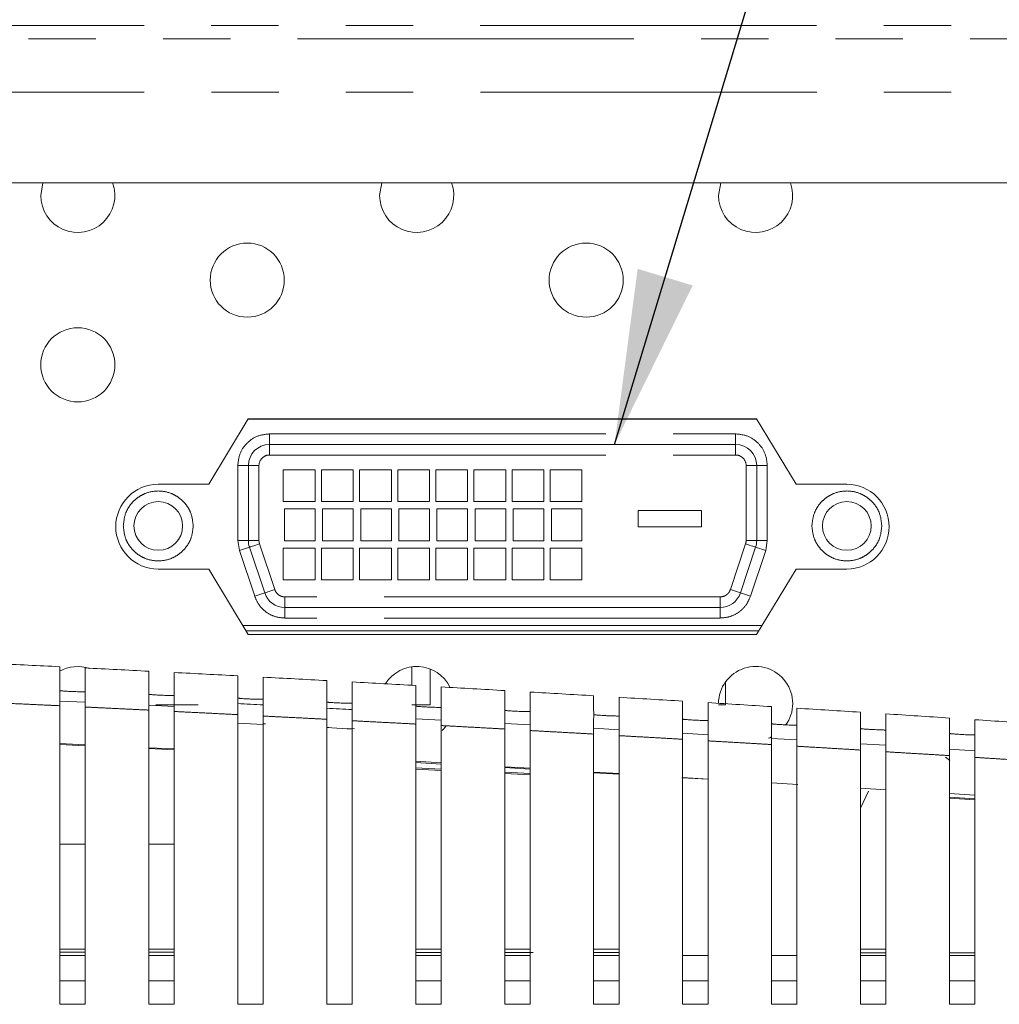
# Model space of a CAD drawing. Header units: millimetres. Extents: x 19 to 844, y 7 to 552.
# Tile 20 of 175: x 234 to 252, y 116 to 134. Entities that reach past the tile are written whole.
import ezdxf

# ---------------------------------------------------------------- set-up
doc = ezdxf.new("R2010")
doc.units = ezdxf.units.MM
doc.linetypes.add('PHANTOM', pattern=[12.7, 6.35, -1.27, 1.27, -1.27, 1.27, -1.27])
doc.dimstyles.new('SLDDIMSTYLE2', dxfattribs={"dimtxt": 0.18, "dimasz": 3.302, "dimexe": 0, "dimexo": 0.0625, "dimgap": 0, "dimtad": 0, "dimtih": 1, "dimtoh": 1, "dimdec": 0, "dimrnd": 1e-09, "dimzin": 0, "dimdsep": 46, "dimtxsty": 'Standard', "dimsah": 1, "dimcen": 0.09, "dimadec": 0, "dimazin": 0, "dimtfac": 3.302, "dimtdec": 0, "dimtofl": 0, "dimtmove": 0, "dimatfit": 3, "dimfxl": 0, "dimfrac": 2, "dimtolj": 1, "dimtzin": 0, "dimarcsym": 0})

msp = doc.modelspace()

# ---------------------------------------------------------------- linework, layer by layer
at = {"color": 8, "linetype": 'PHANTOM', "lineweight": 0}
for p, q in [((102.648, 134.099), (270.648, 134.099)), ((270.648, 133.852), (102.648, 133.852)), ((102.651, 132.841), (270.648, 132.841)), ((238.368, 126.387), (247.168, 126.387)), ((238.368, 125.987), (247.168, 125.987)), ((237.768, 124.372), (237.768, 125.787)), ((237.968, 125.787), (238.168, 125.787)), ((238.168, 124.372), (238.168, 125.787)), ((247.368, 125.787), (247.368, 124.372)), ((247.368, 125.787), (247.568, 125.787)), ((247.568, 125.787), (247.768, 125.787)), ((247.768, 125.787), (247.768, 124.372)), ((237.799, 124.182), (237.768, 124.372)), ((237.968, 124.372), (238.168, 124.372)), ((238.168, 124.372), (238.179, 124.308)), ((238.467, 123.443), (238.179, 124.308)), ((247.358, 124.308), (247.07, 123.443)), ((247.568, 124.372), (247.768, 124.372)), ((247.768, 124.372), (247.738, 124.182)), ((237.989, 124.245), (237.799, 124.182)), ((238.087, 123.317), (237.799, 124.182)), ((247.738, 124.182), (247.449, 123.317)), ((247.548, 124.245), (247.738, 124.182)), ((238.277, 123.38), (238.087, 123.317)), ((247.07, 123.443), (247.26, 123.38)), ((247.26, 123.38), (247.449, 123.317)), ((246.88, 123.307), (238.657, 123.307)), ((238.657, 123.307), (238.657, 123.107)), ((238.657, 123.107), (238.657, 122.907)), ((246.88, 123.107), (246.88, 122.907)), ((246.88, 122.907), (238.657, 122.907)), ((237.768, 120.923), (238.248, 120.898)), ((239.448, 120.836), (239.928, 120.81)), ((234.408, 116.051), (234.888, 116.051)), ((236.088, 116.051), (236.568, 116.051)), ((241.128, 116.051), (241.608, 116.051)), ((242.808, 116.051), (243.288, 116.051)), ((244.488, 116.051), (244.968, 116.051)), ((246.168, 116.051), (246.648, 116.051)), ((247.848, 116.051), (248.328, 116.051)), ((249.528, 116.051), (250.008, 116.051)), ((251.208, 116.051), (251.688, 116.051))]:
    msp.add_line(p, q, dxfattribs=at)
at = {"color": 7, "linetype": 'Continuous', "lineweight": 15}
for p, q in [((267.297, 131.131), (209.999, 131.131)), ((234.047, 130.891), (234.089, 131.131)), ((240.447, 130.891), (240.489, 131.131)), ((246.847, 130.891), (246.889, 131.131)), ((237.221, 125.433), (237.966, 126.673)), ((247.57, 126.667), (237.962, 126.667)), ((237.966, 126.673), (247.566, 126.673)), ((247.566, 126.673), (248.311, 125.433)), ((238.368, 126.187), (247.168, 126.187)), ((237.968, 124.372), (237.968, 125.787)), ((247.568, 125.787), (247.568, 124.372)), ((238.628, 125.707), (239.228, 125.707)), ((238.628, 125.107), (238.628, 125.707)), ((239.228, 125.707), (239.228, 125.107)), ((239.348, 125.707), (239.948, 125.707)), ((239.348, 125.107), (239.348, 125.707)), ((239.948, 125.707), (239.948, 125.107)), ((240.068, 125.707), (240.668, 125.707)), ((240.068, 125.107), (240.068, 125.707)), ((240.668, 125.707), (240.668, 125.107)), ((240.788, 125.707), (241.388, 125.707)), ((240.788, 125.107), (240.788, 125.707)), ((241.388, 125.707), (241.388, 125.107)), ((241.508, 125.707), (242.108, 125.707)), ((241.508, 125.107), (241.508, 125.707)), ((242.108, 125.707), (242.108, 125.107)), ((242.228, 125.707), (242.828, 125.707)), ((242.228, 125.107), (242.228, 125.707)), ((242.828, 125.707), (242.828, 125.107)), ((242.948, 125.707), (243.548, 125.707)), ((242.948, 125.107), (242.948, 125.707)), ((243.548, 125.707), (243.548, 125.107)), ((243.668, 125.707), (244.268, 125.707)), ((243.668, 125.107), (243.668, 125.707)), ((244.268, 125.707), (244.268, 125.107)), ((236.264, 125.433), (237.221, 125.433)), ((248.311, 125.433), (249.268, 125.433)), ((239.228, 125.107), (238.628, 125.107)), ((239.948, 125.107), (239.348, 125.107)), ((240.668, 125.107), (240.068, 125.107)), ((241.388, 125.107), (240.788, 125.107)), ((242.108, 125.107), (241.508, 125.107)), ((242.828, 125.107), (242.228, 125.107)), ((243.548, 125.107), (242.948, 125.107)), ((244.268, 125.107), (243.668, 125.107)), ((238.65, 124.967), (239.228, 124.967)), ((238.65, 124.367), (238.65, 124.967)), ((239.228, 124.967), (239.228, 124.367)), ((239.37, 124.967), (239.948, 124.967)), ((239.37, 124.367), (239.37, 124.967)), ((239.948, 124.967), (239.948, 124.367)), ((240.09, 124.967), (240.668, 124.967)), ((240.09, 124.367), (240.09, 124.967)), ((240.668, 124.967), (240.668, 124.367)), ((240.81, 124.967), (241.388, 124.967)), ((240.81, 124.367), (240.81, 124.967)), ((241.388, 124.967), (241.388, 124.367)), ((241.53, 124.967), (242.108, 124.967)), ((241.53, 124.367), (241.53, 124.967)), ((242.108, 124.967), (242.108, 124.367)), ((242.25, 124.967), (242.828, 124.967)), ((242.25, 124.367), (242.25, 124.967)), ((242.828, 124.967), (242.828, 124.367)), ((242.97, 124.967), (243.548, 124.967)), ((242.97, 124.367), (242.97, 124.967)), ((243.548, 124.967), (243.548, 124.367)), ((243.69, 124.967), (244.268, 124.967)), ((243.69, 124.367), (243.69, 124.967)), ((244.268, 124.967), (244.268, 124.367)), ((245.328, 124.94), (246.528, 124.94)), ((245.328, 124.63), (245.328, 124.94)), ((246.528, 124.94), (246.528, 124.63)), ((246.528, 124.63), (245.328, 124.63)), ((239.228, 124.367), (238.65, 124.367)), ((239.948, 124.367), (239.37, 124.367)), ((240.668, 124.367), (240.09, 124.367)), ((241.388, 124.367), (240.81, 124.367)), ((242.108, 124.367), (241.53, 124.367)), ((242.828, 124.367), (242.25, 124.367)), ((243.548, 124.367), (242.97, 124.367)), ((244.268, 124.367), (243.69, 124.367)), ((237.989, 124.245), (238.277, 123.38)), ((238.628, 124.227), (239.228, 124.227)), ((238.628, 123.627), (238.628, 124.227)), ((239.228, 124.227), (239.228, 123.627)), ((239.348, 124.227), (239.948, 124.227)), ((239.348, 123.627), (239.348, 124.227)), ((239.948, 124.227), (239.948, 123.627)), ((240.068, 124.227), (240.668, 124.227)), ((240.068, 123.627), (240.068, 124.227)), ((240.668, 124.227), (240.668, 123.627)), ((240.788, 124.227), (241.388, 124.227)), ((240.788, 123.627), (240.788, 124.227)), ((241.388, 124.227), (241.388, 123.627)), ((241.508, 124.227), (242.108, 124.227)), ((241.508, 123.627), (241.508, 124.227)), ((242.108, 124.227), (242.108, 123.627)), ((242.228, 124.227), (242.828, 124.227)), ((242.228, 123.627), (242.228, 124.227)), ((242.828, 124.227), (242.828, 123.627)), ((242.948, 124.227), (243.548, 124.227)), ((242.948, 123.627), (242.948, 124.227)), ((243.548, 124.227), (243.548, 123.627)), ((243.668, 124.227), (244.268, 124.227)), ((243.668, 123.627), (243.668, 124.227)), ((244.268, 124.227), (244.268, 123.627)), ((247.26, 123.38), (247.548, 124.245)), ((237.221, 123.833), (236.264, 123.833)), ((237.966, 122.593), (237.221, 123.833)), ((248.311, 123.833), (247.566, 122.593)), ((249.268, 123.833), (248.311, 123.833)), ((239.228, 123.627), (238.628, 123.627)), ((239.948, 123.627), (239.348, 123.627)), ((240.668, 123.627), (240.068, 123.627)), ((241.388, 123.627), (240.788, 123.627)), ((242.108, 123.627), (241.508, 123.627)), ((242.828, 123.627), (242.228, 123.627)), ((243.548, 123.627), (242.948, 123.627)), ((244.268, 123.627), (243.668, 123.627)), ((246.88, 123.107), (238.657, 123.107)), ((237.862, 122.767), (247.67, 122.767)), ((247.61, 122.667), (237.922, 122.667)), ((247.566, 122.593), (237.966, 122.593)), ((241.058, 121.986), (241.058, 121.636)), ((241.402, 121.267), (241.402, 121.943)), ((246.978, 121.267), (246.978, 121.7)), ((234.888, 121.315), (234.408, 121.337)), ((236.568, 121.235), (236.088, 121.258)), ((236.222, 121.267), (237.022, 121.267)), ((241.058, 121.267), (241.402, 121.267)), ((246.847, 121.267), (246.978, 121.267)), ((241.608, 120.98), (241.128, 121.005)), ((238.248, 120.91), (238.292, 120.908)), ((239.448, 120.839), (239.489, 120.837)), ((239.839, 120.819), (239.97, 120.813)), ((243.288, 120.89), (242.808, 120.916)), ((244.488, 120.824), (244.968, 120.797)), ((246.168, 120.729), (246.648, 120.701)), ((247.848, 120.631), (248.328, 120.603)), ((234.408, 120.536), (234.888, 120.513)), ((234.888, 120.495), (234.408, 120.517)), ((236.088, 120.457), (236.568, 120.434)), ((236.568, 120.416), (236.088, 120.439)), ((249.528, 120.531), (250.008, 120.502)), ((251.688, 120.398), (251.208, 120.428)), ((241.128, 120.2), (241.608, 120.171)), ((241.608, 120.148), (241.128, 120.176)), ((251.133, 120.276), (251.215, 120.212)), ((241.128, 120.077), (241.608, 120.053)), ((241.608, 120.027), (241.128, 120.051)), ((242.808, 120.098), (243.288, 120.069)), ((243.288, 120.052), (242.808, 120.08)), ((242.808, 119.992), (243.288, 119.968)), ((244.488, 119.996), (244.968, 119.967)), ((243.288, 119.943), (242.808, 119.967)), ((244.968, 119.956), (244.488, 119.983)), ((246.648, 119.86), (246.152, 119.888)), ((246.168, 119.895), (246.648, 119.865)), ((247.848, 119.793), (248.343, 119.763)), ((248.343, 119.763), (247.848, 119.791)), ((249.528, 119.691), (250.008, 119.662)), ((249.678, 119.635), (249.528, 119.317)), ((251.208, 119.589), (251.688, 119.56)), ((251.208, 119.525), (251.688, 119.494)), ((251.688, 119.475), (251.208, 119.505)), ((234.408, 118.635), (234.888, 118.635)), ((236.088, 118.635), (236.568, 118.635)), ((248.328, 115.609), (248.328, 117.92)), ((241.608, 115.609), (241.608, 117.7)), ((234.888, 116.651), (234.408, 116.651)), ((236.568, 116.651), (236.088, 116.651)), ((241.608, 116.651), (241.128, 116.651)), ((243.288, 116.651), (242.808, 116.651)), ((244.968, 116.651), (244.488, 116.651)), ((250.008, 116.651), (249.528, 116.651)), ((234.408, 116.596), (234.888, 116.595)), ((234.888, 116.531), (234.408, 116.531)), ((236.088, 116.594), (236.568, 116.594)), ((236.568, 116.531), (236.088, 116.531)), ((241.128, 116.59), (241.608, 116.59)), ((241.608, 116.531), (241.128, 116.531)), ((242.808, 116.589), (243.348, 116.588)), ((243.288, 116.531), (242.808, 116.531)), ((244.488, 116.587), (244.968, 116.587)), ((244.968, 116.531), (244.488, 116.531)), ((246.648, 116.531), (246.168, 116.531)), ((248.328, 116.531), (247.848, 116.531)), ((249.528, 116.583), (250.008, 116.582)), ((250.008, 116.531), (249.528, 116.531)), ((251.208, 116.581), (251.688, 116.58)), ((251.688, 116.531), (251.208, 116.531)), ((234.408, 115.611), (234.888, 115.611)), ((236.088, 115.611), (236.568, 115.611)), ((237.768, 115.611), (238.248, 115.611)), ((239.448, 115.611), (239.928, 115.611)), ((241.128, 115.613), (241.571, 115.61)), ((241.128, 115.611), (241.608, 115.611)), ((242.808, 115.614), (243.251, 115.61)), ((242.808, 115.611), (243.288, 115.611)), ((244.488, 115.614), (244.93, 115.61)), ((244.488, 115.611), (244.968, 115.611)), ((246.168, 115.614), (246.61, 115.609)), ((246.168, 115.611), (246.649, 115.611)), ((247.848, 115.614), (248.29, 115.609)), ((247.848, 115.611), (248.329, 115.611)), ((249.528, 115.614), (249.97, 115.609)), ((249.528, 115.611), (250.009, 115.611)), ((251.208, 115.614), (251.65, 115.609)), ((251.208, 115.611), (251.689, 115.611))]:
    msp.add_line(p, q, dxfattribs=at)
at = {"color": 8, "linetype": 'PHANTOM', "lineweight": 0, "flags": 128}
for points in [[(238.368, 126.187), (238.368, 126.183), (238.368, 126.171), (238.368, 126.153), (238.368, 126.128), (238.368, 126.098), (238.368, 126.063), (238.368, 126.026), (238.368, 125.987)], [(247.168, 125.987), (247.168, 126.026), (247.168, 126.063), (247.168, 126.098), (247.168, 126.128), (247.168, 126.153), (247.168, 126.171), (247.168, 126.183), (247.168, 126.187)], [(237.968, 124.372), (237.965, 124.372), (237.953, 124.372), (237.935, 124.372), (237.91, 124.372), (237.879, 124.372), (237.845, 124.372), (237.807, 124.372), (237.768, 124.372)], [(238.179, 124.308), (238.142, 124.296), (238.106, 124.284), (238.073, 124.273), (238.044, 124.264), (238.021, 124.256), (238.003, 124.25), (237.993, 124.246), (237.989, 124.245)], [(247.548, 124.245), (247.544, 124.246), (247.533, 124.25), (247.516, 124.256), (247.492, 124.264), (247.463, 124.273), (247.431, 124.284), (247.395, 124.296), (247.358, 124.308)], [(247.368, 124.372), (247.407, 124.372), (247.445, 124.372), (247.479, 124.372), (247.51, 124.372), (247.535, 124.372), (247.553, 124.372), (247.565, 124.372), (247.568, 124.372)], [(238.277, 123.38), (238.281, 123.381), (238.292, 123.385), (238.309, 123.391), (238.333, 123.399), (238.362, 123.408), (238.394, 123.419), (238.43, 123.431), (238.467, 123.443)], [(246.88, 123.107), (246.88, 123.111), (246.88, 123.122), (246.88, 123.14), (246.88, 123.165), (246.88, 123.196), (246.88, 123.23), (246.88, 123.268), (246.88, 123.307)]]:
    msp.add_lwpolyline(points, dxfattribs=at)
at = {"color": 7, "linetype": 'Continuous', "lineweight": 15, "flags": 128}
for points in [[(241.694, 120.855), (241.642, 120.796), (241.627, 120.782)], [(247.848, 120.66), (247.815, 120.645), (247.79, 120.635)]]:
    msp.add_lwpolyline(points, dxfattribs=at)
at = {"color": 7, "linetype": 'Continuous', "lineweight": 15}
for centre, radius in [((237.947, 129.291), 0.7), ((244.347, 129.291), 0.7), ((234.747, 127.691), 0.7), ((236.266, 124.647), 0.46), ((249.27, 124.647), 0.46)]:
    msp.add_circle(centre, radius, dxfattribs=at)
for centre, radius, start, end in [((234.747, 130.891), 0.7, 180, 20.051), ((241.147, 130.891), 0.7, 180, 20.051), ((247.547, 130.891), 0.7, 180, 20.051), ((238.368, 125.787), 0.4, 90, 180), ((247.168, 125.787), 0.4, 360, 90), ((236.264, 124.633), 0.8, 90, 270), ((249.268, 124.633), 0.8, 270, 90), ((238.368, 124.372), 0.4, 180, 198.435), ((247.168, 124.372), 0.4, 341.5651, 0), ((238.657, 123.507), 0.4, 198.4349, 270), ((246.88, 123.507), 0.4, 270, 341.5651), ((234.747, 121.291), 0.7, 71.6543, 119.5672), ((241.147, 121.291), 0.7, 26.3295, 147.197), ((247.547, 121.291), 0.7, 324.0643, 180)]:
    msp.add_arc(centre, radius, start, end, dxfattribs=at)
at = {"color": 8, "linetype": 'PHANTOM', "lineweight": 0}
for centre, start, end in [((238.368, 125.787), 89.9998, 180), ((247.168, 125.787), 360, 90.0001), ((247.168, 124.372), 341.5649, 0)]:
    msp.add_arc(centre, 0.2, start, end, dxfattribs=at)
for points in [[(237.768, 125.787), (237.777, 125.865), (237.795, 126.023), (237.934, 126.221), (238.132, 126.36), (238.29, 126.378), (238.368, 126.387)], [(238.368, 126.387), (238.368, 126.36), (238.368, 126.308), (238.368, 126.242), (238.368, 126.196), (238.368, 126.19), (238.368, 126.187)], [(247.168, 126.187), (247.168, 126.19), (247.168, 126.196), (247.168, 126.242), (247.168, 126.308), (247.168, 126.36), (247.168, 126.387)], [(237.968, 125.787), (237.965, 125.787), (237.959, 125.787), (237.913, 125.787), (237.847, 125.787), (237.795, 125.787), (237.768, 125.787)]]:
    msp.add_open_spline(points, degree=3, dxfattribs=at)
for points, knots in [([(247.168, 126.387), (247.247, 126.378), (247.404, 126.36), (247.603, 126.221), (247.741, 126.023), (247.759, 125.865), (247.768, 125.787)], [0, 0, 0, 0, 0.25, 0.5, 0.75, 1, 1, 1, 1]), ([(235.606, 124.647), (235.615, 124.73), (235.629, 124.858), (235.711, 125.012), (235.796, 125.116), (235.901, 125.202), (236.055, 125.282), (236.266, 125.323), (236.477, 125.282), (236.631, 125.202), (236.736, 125.117), (236.822, 125.012), (236.904, 124.858), (236.917, 124.73), (236.926, 124.647)], [0, 0, 0, 0, 0.119721, 0.184809, 0.25, 0.315087, 0.380279, 0.5, 0.619721, 0.684809, 0.75, 0.815087, 0.880279, 1, 1, 1, 1]), ([(248.61, 124.647), (248.619, 124.73), (248.633, 124.858), (248.715, 125.012), (248.8, 125.116), (248.905, 125.202), (249.059, 125.282), (249.27, 125.323), (249.481, 125.282), (249.635, 125.202), (249.74, 125.117), (249.826, 125.012), (249.908, 124.858), (249.921, 124.73), (249.93, 124.647)], [0, 0, 0, 0, 0.119721, 0.184809, 0.25, 0.315087, 0.380279, 0.5, 0.619721, 0.684809, 0.75, 0.815087, 0.880279, 1, 1, 1, 1]), ([(236.926, 124.647), (236.917, 124.564), (236.904, 124.436), (236.822, 124.282), (236.736, 124.177), (236.631, 124.091), (236.478, 124.011), (236.266, 123.971), (236.055, 124.011), (235.901, 124.091), (235.796, 124.177), (235.711, 124.282), (235.629, 124.435), (235.615, 124.564), (235.606, 124.647)], [0, 0, 0, 0, 0.119721, 0.184809, 0.25, 0.315087, 0.380279, 0.5, 0.619721, 0.684809, 0.75, 0.815087, 0.880279, 1, 1, 1, 1]), ([(249.93, 124.647), (249.921, 124.564), (249.908, 124.436), (249.826, 124.282), (249.74, 124.177), (249.635, 124.091), (249.482, 124.011), (249.27, 123.971), (249.059, 124.011), (248.905, 124.091), (248.8, 124.177), (248.715, 124.282), (248.633, 124.435), (248.619, 124.564), (248.61, 124.647)], [0, 0, 0, 0, 0.1197215, 0.1848088, 0.25, 0.3150874, 0.3802785, 0.5, 0.6197215, 0.6848088, 0.75, 0.8150874, 0.8802785, 1, 1, 1, 1]), ([(238.467, 123.443), (238.475, 123.424), (238.492, 123.386), (238.538, 123.342), (238.594, 123.312), (238.636, 123.308), (238.657, 123.307)], [0, 0, 0, 0, 0.250587, 0.499918, 0.747792, 1, 1, 1, 1]), ([(246.88, 123.307), (246.901, 123.309), (246.943, 123.312), (246.998, 123.342), (247.045, 123.386), (247.061, 123.424), (247.07, 123.443)], [0, 0, 0, 0, 0.250587, 0.499918, 0.747792, 1, 1, 1, 1]), ([(238.657, 122.907), (238.596, 122.912), (238.471, 122.923), (238.3, 123.012), (238.162, 123.146), (238.112, 123.261), (238.087, 123.317)], [0, 0, 0, 0, 0.243805, 0.5, 0.756195, 1, 1, 1, 1]), ([(247.449, 123.317), (247.425, 123.261), (247.375, 123.146), (247.236, 123.012), (247.066, 122.923), (246.941, 122.912), (246.88, 122.907)], [0, 0, 0, 0, 0.2438053, 0.5, 0.7561947, 1, 1, 1, 1]), ([(233.208, 121.306), (233.292, 121.302), (233.492, 121.292), (233.808, 121.278), (234.125, 121.263), (234.325, 121.254), (234.408, 121.25)], [0, 0, 0, 0, 0.208271, 0.500001, 0.791585, 1, 1, 1, 1]), ([(234.888, 121.225), (234.972, 121.221), (235.172, 121.211), (235.488, 121.196), (235.805, 121.181), (236.005, 121.171), (236.088, 121.167)], [0, 0, 0, 0, 0.208269, 0.500001, 0.791582, 1, 1, 1, 1]), ([(236.568, 121.141), (236.652, 121.137), (236.852, 121.127), (237.168, 121.112), (237.485, 121.096), (237.685, 121.086), (237.768, 121.082)], [0, 0, 0, 0, 0.208267, 0.500001, 0.791578, 1, 1, 1, 1]), ([(238.248, 121.055), (238.332, 121.051), (238.532, 121.04), (238.848, 121.025), (239.165, 121.009), (239.365, 120.998), (239.448, 120.994)], [0, 0, 0, 0, 0.208265, 0.500001, 0.791575, 1, 1, 1, 1]), ([(239.928, 120.967), (240.012, 120.962), (240.212, 120.951), (240.528, 120.935), (240.845, 120.919), (241.045, 120.908), (241.128, 120.903)], [0, 0, 0, 0, 0.208262, 0.500001, 0.791572, 1, 1, 1, 1]), ([(241.608, 120.875), (241.692, 120.871), (241.892, 120.86), (242.208, 120.843), (242.525, 120.826), (242.725, 120.815), (242.808, 120.81)], [0, 0, 0, 0, 0.208261, 0.500001, 0.791569, 1, 1, 1, 1]), ([(243.288, 120.781), (243.372, 120.777), (243.572, 120.765), (243.888, 120.748), (244.205, 120.731), (244.405, 120.719), (244.488, 120.715)], [0, 0, 0, 0, 0.208259, 0.500001, 0.791566, 1, 1, 1, 1]), ([(244.968, 120.685), (245.052, 120.68), (245.252, 120.668), (245.568, 120.651), (245.885, 120.633), (246.085, 120.621), (246.168, 120.616)], [0, 0, 0, 0, 0.208257, 0.500001, 0.791562, 1, 1, 1, 1]), ([(246.648, 120.586), (246.732, 120.581), (246.932, 120.569), (247.248, 120.551), (247.565, 120.533), (247.765, 120.521), (247.848, 120.516)], [0, 0, 0, 0, 0.2082545, 0.5000007, 0.7915588, 1, 1, 1, 1]), ([(248.328, 120.484), (248.412, 120.479), (248.612, 120.467), (248.928, 120.449), (249.245, 120.43), (249.445, 120.418), (249.528, 120.412)], [0, 0, 0, 0, 0.208252, 0.500001, 0.791555, 1, 1, 1, 1]), ([(250.008, 120.38), (250.092, 120.375), (250.292, 120.362), (250.608, 120.344), (250.925, 120.325), (251.125, 120.312), (251.208, 120.307)], [0, 0, 0, 0, 0.20825, 0.500001, 0.791552, 1, 1, 1, 1]), ([(251.688, 120.274), (251.772, 120.269), (251.972, 120.256), (252.288, 120.236), (252.605, 120.217), (252.805, 120.204), (252.888, 120.198)], [0, 0, 0, 0, 0.2082474, 0.5000008, 0.791548, 1, 1, 1, 1])]:
    msp.add_open_spline(points, degree=3, knots=knots, dxfattribs=at)
at = {"color": 7, "linetype": 'Continuous', "lineweight": 15}
for points in [[(234.408, 121.987), (234.008, 122.007), (233.608, 122.026), (233.208, 122.046)], [(236.088, 121.902), (235.688, 121.923), (235.288, 121.943), (234.888, 121.963)], [(237.768, 121.815), (237.368, 121.836), (236.968, 121.857), (236.568, 121.878)], [(239.448, 121.725), (239.048, 121.747), (238.648, 121.768), (238.248, 121.79)], [(237.768, 121.29), (237.928, 121.282), (238.088, 121.274), (238.248, 121.266)], [(239.448, 121.202), (239.608, 121.194), (239.768, 121.185), (239.928, 121.176)], [(251.688, 115.609), (251.689, 117.125), (251.689, 118.622), (251.688, 120.099)]]:
    msp.add_open_spline(points, degree=3, dxfattribs=at)
for points, knots in [([(234.408, 121.25), (234.408, 121.268), (234.408, 121.306), (234.408, 121.361), (234.408, 121.413), (234.408, 121.463), (234.408, 121.51), (234.409, 121.554), (234.409, 121.594), (234.409, 121.631), (234.409, 121.665), (234.409, 121.695), (234.408, 121.722), (234.408, 121.745), (234.408, 121.766), (234.408, 121.802), (234.408, 121.851), (234.408, 121.904), (234.408, 121.945), (234.408, 121.972), (234.408, 121.987), (234.408, 121.987), (234.408, 121.987)], [0, 0, 0, 0, 0.0466082, 0.0922212, 0.1366147, 0.1795811, 0.2209317, 0.260499, 0.2981376, 0.3337247, 0.3671586, 0.3983582, 0.4272603, 0.4538183, 0.477999, 0.499781, 0.5849352, 0.6703255, 0.7552102, 0.8388731, 0.9206587, 1, 1, 1, 1]), ([(234.888, 121.963), (234.888, 121.963), (234.888, 121.964), (234.888, 121.96), (234.888, 121.951), (234.888, 121.938), (234.888, 121.919), (234.888, 121.897), (234.888, 121.869), (234.888, 121.837), (234.888, 121.801), (234.888, 121.744), (234.888, 121.655), (234.888, 121.545), (234.889, 121.402), (234.888, 121.3), (234.888, 121.225)], [0, 0, 0, 0, 0.0470484, 0.0950918, 0.1440268, 0.1937359, 0.2440889, 0.2949446, 0.3461525, 0.3975561, 0.4489952, 0.5003088, 0.6169516, 0.7483219, 0.8156662, 1, 1, 1, 1]), ([(236.088, 121.167), (236.088, 121.186), (236.088, 121.223), (236.088, 121.278), (236.088, 121.33), (236.088, 121.379), (236.088, 121.426), (236.089, 121.47), (236.089, 121.51), (236.089, 121.547), (236.089, 121.58), (236.089, 121.61), (236.088, 121.637), (236.088, 121.661), (236.088, 121.682), (236.088, 121.718), (236.088, 121.766), (236.088, 121.819), (236.088, 121.86), (236.088, 121.887), (236.088, 121.903), (236.088, 121.902), (236.088, 121.902)], [0, 0, 0, 0, 0.0464285, 0.0918757, 0.1361225, 0.1789654, 0.2202195, 0.2597206, 0.2973259, 0.3329145, 0.3663864, 0.3976612, 0.4266765, 0.4533859, 0.4777565, 0.4997666, 0.584918, 0.6703028, 0.7551833, 0.8388466, 0.9206405, 1, 1, 1, 1]), ([(236.568, 121.878), (236.568, 121.878), (236.568, 121.879), (236.568, 121.874), (236.568, 121.865), (236.568, 121.852), (236.568, 121.834), (236.568, 121.811), (236.568, 121.784), (236.568, 121.752), (236.568, 121.716), (236.568, 121.659), (236.568, 121.57), (236.568, 121.46), (236.569, 121.317), (236.568, 121.215), (236.568, 121.141)], [0, 0, 0, 0, 0.047047, 0.095087, 0.1440171, 0.1937206, 0.2440681, 0.2949191, 0.3461243, 0.3975279, 0.4489705, 0.5002922, 0.6169818, 0.7483131, 0.817586, 1, 1, 1, 1]), ([(237.768, 121.082), (237.768, 121.1), (237.768, 121.137), (237.768, 121.192), (237.768, 121.243), (237.768, 121.293), (237.768, 121.339), (237.769, 121.383), (237.769, 121.423), (237.769, 121.459), (237.769, 121.493), (237.769, 121.523), (237.768, 121.55), (237.768, 121.574), (237.768, 121.595), (237.768, 121.631), (237.768, 121.679), (237.768, 121.732), (237.768, 121.773), (237.768, 121.8), (237.768, 121.815), (237.768, 121.815), (237.768, 121.815)], [0, 0, 0, 0, 0.046244, 0.091521, 0.135617, 0.178333, 0.219489, 0.258922, 0.296493, 0.332083, 0.365594, 0.396946, 0.426078, 0.452942, 0.477508, 0.499752, 0.5849, 0.670279, 0.755155, 0.838819, 0.920621, 1, 1, 1, 1]), ([(238.248, 121.79), (238.248, 121.79), (238.248, 121.79), (238.248, 121.786), (238.248, 121.777), (238.248, 121.764), (238.248, 121.746), (238.248, 121.723), (238.248, 121.696), (238.248, 121.664), (238.248, 121.628), (238.248, 121.571), (238.248, 121.482), (238.248, 121.372), (238.249, 121.23), (238.248, 121.128), (238.248, 121.055)], [0, 0, 0, 0, 0.047046, 0.095083, 0.144008, 0.193706, 0.244048, 0.294894, 0.346096, 0.3975, 0.448946, 0.500276, 0.617014, 0.748305, 0.819491, 1, 1, 1, 1]), ([(239.448, 120.994), (239.448, 121.012), (239.448, 121.049), (239.448, 121.103), (239.448, 121.154), (239.448, 121.204), (239.448, 121.25), (239.449, 121.293), (239.449, 121.333), (239.449, 121.369), (239.449, 121.403), (239.449, 121.433), (239.448, 121.46), (239.448, 121.484), (239.448, 121.505), (239.448, 121.541), (239.448, 121.589), (239.448, 121.642), (239.448, 121.682), (239.448, 121.71), (239.448, 121.725), (239.448, 121.725), (239.448, 121.725)], [0, 0, 0, 0, 0.046054, 0.091157, 0.135098, 0.177684, 0.218738, 0.258102, 0.295638, 0.33123, 0.364781, 0.396212, 0.425463, 0.452487, 0.477252, 0.499737, 0.584881, 0.670254, 0.755125, 0.83879, 0.920601, 1, 1, 1, 1]), ([(241.128, 121.632), (240.928, 121.643), (240.528, 121.666), (240.128, 121.688), (239.928, 121.699)], [0, 0, 0, 0, 0.500133, 1, 1, 1, 1]), ([(239.928, 121.699), (239.928, 121.699), (239.928, 121.699), (239.928, 121.695), (239.928, 121.686), (239.928, 121.673), (239.928, 121.655), (239.928, 121.632), (239.928, 121.605), (239.928, 121.573), (239.928, 121.537), (239.928, 121.481), (239.928, 121.392), (239.928, 121.282), (239.929, 121.14), (239.928, 121.038), (239.928, 120.967)], [0, 0, 0, 0, 0.047045, 0.095079, 0.143999, 0.193691, 0.244028, 0.294869, 0.346068, 0.397472, 0.448922, 0.50026, 0.617049, 0.748298, 0.821366, 1, 1, 1, 1]), ([(234.408, 121.537), (234.409, 121.537), (234.409, 121.536), (234.416, 121.534), (234.428, 121.532), (234.449, 121.53), (234.491, 121.526), (234.56, 121.522), (234.644, 121.518), (234.712, 121.516), (234.771, 121.514), (234.821, 121.514), (234.859, 121.514), (234.884, 121.515), (234.887, 121.517), (234.888, 121.517)], [0, 0, 0, 0, 0.038144, 0.082216, 0.132213, 0.188132, 0.249967, 0.396378, 0.50004, 0.584291, 0.668154, 0.751642, 0.834769, 0.91755, 1, 1, 1, 1]), ([(241.128, 120.903), (241.128, 120.922), (241.128, 120.958), (241.128, 121.012), (241.128, 121.063), (241.128, 121.112), (241.128, 121.157), (241.129, 121.2), (241.129, 121.24), (241.129, 121.277), (241.129, 121.31), (241.129, 121.34), (241.128, 121.367), (241.128, 121.391), (241.128, 121.412), (241.128, 121.448), (241.128, 121.497), (241.128, 121.549), (241.128, 121.589), (241.128, 121.617), (241.128, 121.632), (241.128, 121.632), (241.128, 121.632)], [0, 0, 0, 0, 0.0458601, 0.0907842, 0.134568, 0.1770215, 0.2179718, 0.2572645, 0.2947651, 0.3303589, 0.3639506, 0.3954628, 0.4248352, 0.4520224, 0.4769916, 0.4997212, 0.5848622, 0.6702286, 0.7550948, 0.8387597, 0.9205806, 1, 1, 1, 1]), ([(242.808, 121.536), (242.608, 121.548), (242.208, 121.571), (241.808, 121.594), (241.608, 121.605)], [0, 0, 0, 0, 0.500137, 1, 1, 1, 1]), ([(241.608, 121.605), (241.608, 121.605), (241.608, 121.606), (241.608, 121.601), (241.608, 121.592), (241.608, 121.579), (241.608, 121.561), (241.608, 121.538), (241.608, 121.511), (241.608, 121.479), (241.608, 121.443), (241.608, 121.386), (241.608, 121.298), (241.608, 121.187), (241.609, 121.046), (241.608, 120.946), (241.608, 120.875)], [0, 0, 0, 0, 0.047138, 0.095272, 0.144302, 0.194112, 0.244575, 0.295554, 0.346899, 0.398458, 0.450073, 0.501585, 0.618708, 0.75024, 0.823864, 1, 1, 1, 1]), ([(242.808, 120.81), (242.808, 120.83), (242.808, 120.869), (242.808, 120.926), (242.808, 120.98), (242.808, 121.031), (242.808, 121.079), (242.809, 121.124), (242.809, 121.165), (242.809, 121.202), (242.809, 121.235), (242.808, 121.265), (242.808, 121.292), (242.808, 121.315), (242.808, 121.353), (242.808, 121.401), (242.808, 121.453), (242.808, 121.494), (242.808, 121.521), (242.808, 121.536), (242.808, 121.536), (242.808, 121.536)], [0, 0, 0, 0, 0.049138, 0.097191, 0.143912, 0.189074, 0.232471, 0.273923, 0.313276, 0.3504, 0.385193, 0.417572, 0.447476, 0.474861, 0.4997, 0.584838, 0.670198, 0.75506, 0.838726, 0.920558, 1, 1, 1, 1]), ([(244.488, 121.438), (244.288, 121.45), (243.888, 121.474), (243.488, 121.497), (243.288, 121.509)], [0, 0, 0, 0, 0.500141, 1, 1, 1, 1]), ([(243.288, 121.509), (243.288, 121.509), (243.288, 121.509), (243.288, 121.504), (243.288, 121.496), (243.288, 121.482), (243.288, 121.464), (243.288, 121.441), (243.288, 121.414), (243.288, 121.383), (243.288, 121.347), (243.288, 121.291), (243.288, 121.202), (243.288, 121.091), (243.288, 120.951), (243.288, 120.851), (243.288, 120.781)], [0, 0, 0, 0, 0.047135, 0.095264, 0.144285, 0.194086, 0.24454, 0.29551, 0.346848, 0.398402, 0.450016, 0.501532, 0.618713, 0.750197, 0.825716, 1, 1, 1, 1]), ([(236.088, 121.467), (236.089, 121.467), (236.089, 121.466), (236.096, 121.465), (236.109, 121.463), (236.129, 121.461), (236.171, 121.457), (236.24, 121.453), (236.324, 121.448), (236.392, 121.446), (236.451, 121.445), (236.501, 121.444), (236.539, 121.444), (236.564, 121.445), (236.567, 121.446), (236.568, 121.447)], [0, 0, 0, 0, 0.03916, 0.083734, 0.13372, 0.189115, 0.249915, 0.398868, 0.500026, 0.58495, 0.669218, 0.752842, 0.835838, 0.918219, 1, 1, 1, 1]), ([(237.768, 121.395), (237.769, 121.395), (237.769, 121.394), (237.776, 121.393), (237.789, 121.391), (237.809, 121.389), (237.852, 121.385), (237.921, 121.381), (238.005, 121.376), (238.073, 121.374), (238.132, 121.372), (238.182, 121.371), (238.22, 121.371), (238.244, 121.372), (238.247, 121.374), (238.248, 121.374)], [0, 0, 0, 0, 0.0400407, 0.0850493, 0.135024, 0.1899626, 0.2498623, 0.4019526, 0.5000072, 0.5856094, 0.6702849, 0.7540474, 0.836911, 0.9188902, 1, 1, 1, 1]), ([(237.768, 121.29), (237.768, 121.29), (237.768, 121.289), (237.768, 121.283), (237.768, 121.272), (237.768, 121.257), (237.768, 121.237), (237.768, 121.213), (237.768, 121.181), (237.768, 121.137), (237.768, 121.077), (237.768, 121.005), (237.768, 120.951), (237.768, 120.923)], [0, 0, 0, 0, 0.068756, 0.138393, 0.208911, 0.280313, 0.352601, 0.425776, 0.499841, 0.607143, 0.726274, 0.857229, 1, 1, 1, 1]), ([(239.448, 121.321), (239.449, 121.32), (239.45, 121.319), (239.457, 121.318), (239.469, 121.316), (239.49, 121.314), (239.533, 121.31), (239.602, 121.306), (239.686, 121.302), (239.753, 121.299), (239.813, 121.297), (239.863, 121.296), (239.9, 121.296), (239.924, 121.297), (239.927, 121.298), (239.928, 121.299)], [0, 0, 0, 0, 0.040811, 0.086199, 0.136163, 0.190702, 0.249813, 0.405867, 0.49998, 0.586265, 0.671353, 0.755256, 0.837988, 0.919565, 1, 1, 1, 1]), ([(244.488, 120.715), (244.488, 120.734), (244.488, 120.773), (244.488, 120.829), (244.488, 120.883), (244.488, 120.934), (244.488, 120.982), (244.489, 121.026), (244.489, 121.067), (244.489, 121.104), (244.489, 121.137), (244.488, 121.167), (244.488, 121.194), (244.488, 121.217), (244.488, 121.255), (244.488, 121.303), (244.488, 121.355), (244.488, 121.395), (244.488, 121.422), (244.488, 121.438), (244.488, 121.438), (244.488, 121.438)], [0, 0, 0, 0, 0.048921, 0.096776, 0.143325, 0.188347, 0.23164, 0.273029, 0.312363, 0.349515, 0.384382, 0.416885, 0.446963, 0.474572, 0.499684, 0.584817, 0.67017, 0.755026, 0.838693, 0.920535, 1, 1, 1, 1]), ([(244.968, 121.409), (244.968, 121.41), (244.968, 121.41), (244.968, 121.405), (244.968, 121.396), (244.968, 121.383), (244.968, 121.365), (244.968, 121.342), (244.968, 121.315), (244.968, 121.284), (244.968, 121.248), (244.968, 121.192), (244.968, 121.104), (244.968, 120.993), (244.968, 120.853), (244.968, 120.754), (244.968, 120.685)], [0, 0, 0, 0, 0.047133, 0.095256, 0.14427, 0.194061, 0.244505, 0.295465, 0.346796, 0.398346, 0.449959, 0.501478, 0.618719, 0.750154, 0.827534, 1, 1, 1, 1]), ([(246.168, 121.337), (245.968, 121.349), (245.568, 121.373), (245.168, 121.397), (244.968, 121.409)], [0, 0, 0, 0, 0.500145, 1, 1, 1, 1]), ([(246.168, 120.616), (246.168, 120.636), (246.168, 120.674), (246.168, 120.73), (246.168, 120.783), (246.168, 120.834), (246.168, 120.881), (246.169, 120.926), (246.169, 120.966), (246.169, 121.003), (246.169, 121.036), (246.168, 121.066), (246.168, 121.093), (246.168, 121.117), (246.168, 121.154), (246.168, 121.202), (246.168, 121.254), (246.168, 121.294), (246.168, 121.321), (246.168, 121.337), (246.168, 121.337), (246.168, 121.337)], [0, 0, 0, 0, 0.0486984, 0.0963516, 0.1427254, 0.1876037, 0.2307912, 0.272116, 0.3114301, 0.3486097, 0.383554, 0.4161836, 0.4464385, 0.4742758, 0.4996667, 0.5847946, 0.6701398, 0.7549904, 0.838658, 0.920511, 1, 1, 1, 1]), ([(247.848, 121.233), (247.648, 121.246), (247.248, 121.271), (246.848, 121.295), (246.648, 121.308)], [0, 0, 0, 0, 0.500148, 1, 1, 1, 1]), ([(246.648, 121.308), (246.648, 121.308), (246.648, 121.308), (246.648, 121.303), (246.648, 121.294), (246.648, 121.281), (246.648, 121.263), (246.648, 121.24), (246.648, 121.213), (246.648, 121.182), (246.648, 121.147), (246.648, 121.091), (246.648, 121.003), (246.648, 120.892), (246.648, 120.753), (246.648, 120.654), (246.648, 120.586)], [0, 0, 0, 0, 0.047131, 0.095248, 0.144255, 0.194037, 0.244471, 0.295421, 0.346744, 0.398289, 0.449901, 0.501424, 0.618728, 0.75011, 0.829318, 1, 1, 1, 1]), ([(234.408, 115.612), (234.408, 116.551), (234.408, 118.431), (234.408, 120.31), (234.408, 121.249)], [0, 0, 0, 0, 0.499924, 1, 1, 1, 1]), ([(234.888, 121.225), (234.888, 120.289), (234.888, 118.418), (234.888, 116.547), (234.888, 115.611)], [0, 0, 0, 0, 0.499973, 1, 1, 1, 1]), ([(236.088, 115.612), (236.088, 116.537), (236.088, 118.389), (236.088, 120.241), (236.088, 121.167)], [0, 0, 0, 0, 0.49992, 1, 1, 1, 1]), ([(236.568, 121.141), (236.568, 120.22), (236.568, 118.376), (236.568, 116.533), (236.568, 115.611)], [0, 0, 0, 0, 0.499972, 1, 1, 1, 1]), ([(239.448, 121.202), (239.448, 121.202), (239.448, 121.201), (239.448, 121.194), (239.448, 121.184), (239.448, 121.169), (239.448, 121.149), (239.448, 121.125), (239.448, 121.093), (239.448, 121.049), (239.448, 120.99), (239.448, 120.918), (239.448, 120.864), (239.448, 120.836)], [0, 0, 0, 0, 0.0687672, 0.1384102, 0.2089312, 0.2803323, 0.3526156, 0.4257829, 0.4998362, 0.6072168, 0.7263749, 0.857305, 1, 1, 1, 1]), ([(241.128, 121.243), (241.129, 121.243), (241.13, 121.242), (241.137, 121.241), (241.15, 121.239), (241.17, 121.237), (241.213, 121.233), (241.283, 121.229), (241.368, 121.224), (241.434, 121.222), (241.493, 121.22), (241.543, 121.219), (241.58, 121.219), (241.604, 121.219), (241.607, 121.22), (241.608, 121.221)], [0, 0, 0, 0, 0.04149, 0.087213, 0.137168, 0.191354, 0.249769, 0.41099, 0.499936, 0.586912, 0.672417, 0.756464, 0.839067, 0.920241, 1, 1, 1, 1]), ([(242.808, 121.164), (242.809, 121.163), (242.81, 121.163), (242.817, 121.161), (242.83, 121.159), (242.85, 121.157), (242.887, 121.154), (242.944, 121.15), (243.005, 121.147), (243.059, 121.144), (243.114, 121.142), (243.174, 121.14), (243.224, 121.139), (243.261, 121.138), (243.284, 121.139), (243.287, 121.14), (243.288, 121.14)], [0, 0, 0, 0, 0.0420451, 0.0880127, 0.1379025, 0.1917138, 0.2494454, 0.3718103, 0.4555842, 0.5004547, 0.5880254, 0.6738531, 0.7579504, 0.8403309, 0.921009, 1, 1, 1, 1]), ([(247.848, 120.516), (247.848, 120.535), (247.848, 120.573), (247.848, 120.628), (247.848, 120.681), (247.848, 120.731), (247.848, 120.779), (247.849, 120.822), (247.849, 120.863), (247.849, 120.9), (247.849, 120.933), (247.848, 120.963), (247.848, 120.99), (247.848, 121.013), (247.848, 121.051), (247.848, 121.099), (247.848, 121.15), (247.848, 121.19), (247.848, 121.217), (247.848, 121.233), (247.848, 121.233), (247.848, 121.233)], [0, 0, 0, 0, 0.048471, 0.095917, 0.142111, 0.186843, 0.229923, 0.271182, 0.310476, 0.347684, 0.382707, 0.415466, 0.445902, 0.473973, 0.499649, 0.584771, 0.670108, 0.754953, 0.838621, 0.920486, 1, 1, 1, 1]), ([(249.528, 121.127), (249.328, 121.14), (248.928, 121.165), (248.528, 121.19), (248.328, 121.203)], [0, 0, 0, 0, 0.500152, 1, 1, 1, 1]), ([(248.328, 121.203), (248.328, 121.203), (248.328, 121.203), (248.328, 121.199), (248.328, 121.19), (248.328, 121.176), (248.328, 121.158), (248.328, 121.136), (248.328, 121.109), (248.328, 121.078), (248.328, 121.043), (248.328, 120.987), (248.328, 120.9), (248.328, 120.789), (248.328, 120.65), (248.328, 120.551), (248.328, 120.484)], [0, 0, 0, 0, 0.047129, 0.095242, 0.14424, 0.194013, 0.244437, 0.295378, 0.346692, 0.398232, 0.449842, 0.50137, 0.618739, 0.750068, 0.831065, 1, 1, 1, 1]), ([(249.528, 120.412), (249.528, 120.431), (249.528, 120.469), (249.528, 120.524), (249.528, 120.577), (249.528, 120.626), (249.528, 120.673), (249.528, 120.717), (249.529, 120.757), (249.529, 120.794), (249.529, 120.827), (249.528, 120.857), (249.528, 120.884), (249.528, 120.908), (249.528, 120.945), (249.528, 120.993), (249.528, 121.044), (249.528, 121.084), (249.528, 121.111), (249.528, 121.126), (249.528, 121.127), (249.528, 121.127)], [0, 0, 0, 0, 0.048238, 0.095474, 0.141486, 0.186069, 0.229038, 0.270231, 0.309505, 0.346742, 0.381845, 0.414736, 0.445357, 0.473665, 0.499631, 0.584747, 0.670075, 0.754913, 0.838582, 0.920459, 1, 1, 1, 1]), ([(234.888, 115.61), (234.888, 116.522), (234.888, 118.344), (234.888, 120.167), (234.888, 121.077)], [0, 0, 0, 0, 0.5002594, 1, 1, 1, 1]), ([(236.568, 115.61), (236.568, 116.506), (236.568, 118.3), (236.568, 120.093), (236.568, 120.99)], [0, 0, 0, 0, 0.499755, 1, 1, 1, 1]), ([(237.768, 115.611), (237.768, 116.523), (237.768, 118.347), (237.768, 120.17), (237.768, 121.082)], [0, 0, 0, 0, 0.499924, 1, 1, 1, 1]), ([(238.248, 121.055), (238.248, 120.148), (238.248, 118.333), (238.248, 116.518), (238.248, 115.611)], [0, 0, 0, 0, 0.499978, 1, 1, 1, 1]), ([(239.448, 115.611), (239.448, 116.508), (239.448, 118.303), (239.448, 120.097), (239.448, 120.994)], [0, 0, 0, 0, 0.49992, 1, 1, 1, 1]), ([(239.928, 120.967), (239.928, 120.074), (239.928, 118.289), (239.928, 116.504), (239.928, 115.611)], [0, 0, 0, 0, 0.499977, 1, 1, 1, 1]), ([(244.488, 121.081), (244.489, 121.081), (244.489, 121.08), (244.494, 121.079), (244.503, 121.078), (244.516, 121.076), (244.534, 121.075), (244.571, 121.072), (244.628, 121.068), (244.69, 121.064), (244.742, 121.061), (244.795, 121.059), (244.855, 121.057), (244.905, 121.056), (244.941, 121.055), (244.964, 121.056), (244.967, 121.057), (244.968, 121.057)], [0, 0, 0, 0, 0.0352375, 0.073011, 0.113321, 0.1561677, 0.201551, 0.2494708, 0.380846, 0.464659, 0.5004335, 0.5886959, 0.6749404, 0.7591792, 0.8414257, 0.9216941, 1, 1, 1, 1]), ([(246.168, 120.996), (246.169, 120.996), (246.169, 120.996), (246.174, 120.994), (246.183, 120.993), (246.196, 120.992), (246.214, 120.99), (246.25, 120.987), (246.314, 120.983), (246.398, 120.978), (246.471, 120.974), (246.53, 120.972), (246.581, 120.97), (246.619, 120.97), (246.644, 120.97), (246.647, 120.971), (246.648, 120.972)], [0, 0, 0, 0, 0.0356397, 0.0736443, 0.1140144, 0.1567503, 0.2018523, 0.2493203, 0.3746315, 0.4999449, 0.5838986, 0.6675852, 0.7510216, 0.8342248, 0.9172118, 1, 1, 1, 1]), ([(251.208, 121.018), (251.008, 121.031), (250.608, 121.057), (250.208, 121.083), (250.008, 121.096)], [0, 0, 0, 0, 0.500155, 1, 1, 1, 1]), ([(250.008, 121.096), (250.008, 121.096), (250.008, 121.096), (250.008, 121.091), (250.008, 121.082), (250.008, 121.069), (250.008, 121.051), (250.008, 121.029), (250.008, 121.002), (250.008, 120.971), (250.008, 120.936), (250.008, 120.881), (250.008, 120.794), (250.008, 120.683), (250.008, 120.544), (250.008, 120.446), (250.008, 120.38)], [0, 0, 0, 0, 0.047128, 0.095235, 0.144226, 0.193989, 0.244403, 0.295334, 0.34664, 0.398174, 0.449784, 0.501315, 0.618753, 0.750026, 0.832777, 1, 1, 1, 1]), ([(251.208, 120.307), (251.208, 120.325), (251.208, 120.363), (251.208, 120.417), (251.208, 120.469), (251.208, 120.519), (251.208, 120.565), (251.208, 120.609), (251.209, 120.649), (251.209, 120.685), (251.208, 120.718), (251.208, 120.748), (251.208, 120.775), (251.208, 120.799), (251.208, 120.836), (251.208, 120.884), (251.208, 120.935), (251.208, 120.974), (251.208, 121.001), (251.208, 121.017), (251.208, 121.017), (251.208, 121.018)], [0, 0, 0, 0, 0.048003, 0.095024, 0.14085, 0.185282, 0.22814, 0.269265, 0.308519, 0.345785, 0.380969, 0.413994, 0.444802, 0.473351, 0.499613, 0.584722, 0.67004, 0.754871, 0.838542, 0.920431, 1, 1, 1, 1]), ([(252.888, 120.906), (252.688, 120.919), (252.288, 120.946), (251.888, 120.973), (251.688, 120.986)], [0, 0, 0, 0, 0.500159, 1, 1, 1, 1]), ([(251.688, 120.986), (251.688, 120.986), (251.688, 120.986), (251.688, 120.981), (251.688, 120.972), (251.688, 120.959), (251.688, 120.941), (251.688, 120.919), (251.688, 120.892), (251.688, 120.862), (251.688, 120.827), (251.688, 120.772), (251.688, 120.685), (251.688, 120.574), (251.688, 120.436), (251.688, 120.339), (251.688, 120.274)], [0, 0, 0, 0, 0.0471266, 0.0952296, 0.1442127, 0.1939665, 0.2443697, 0.2952905, 0.3465886, 0.3981171, 0.4497252, 0.501261, 0.6187698, 0.7499842, 0.8344524, 1, 1, 1, 1]), ([(241.128, 115.612), (241.128, 116.493), (241.128, 118.258), (241.128, 120.021), (241.128, 120.903)], [0, 0, 0, 0, 0.499906, 1, 1, 1, 1]), ([(241.608, 120.875), (241.608, 119.998), (241.608, 118.243), (241.608, 116.488), (241.608, 115.611)], [0, 0, 0, 0, 0.4999681, 1, 1, 1, 1]), ([(242.808, 115.612), (242.808, 116.478), (242.808, 118.211), (242.808, 119.944), (242.808, 120.81)], [0, 0, 0, 0, 0.499901, 1, 1, 1, 1]), ([(243.288, 120.781), (243.288, 119.92), (243.288, 118.197), (243.288, 116.473), (243.288, 115.611)], [0, 0, 0, 0, 0.499966, 1, 1, 1, 1]), ([(247.848, 120.909), (247.849, 120.909), (247.849, 120.908), (247.854, 120.907), (247.863, 120.906), (247.877, 120.904), (247.895, 120.902), (247.93, 120.899), (247.994, 120.895), (248.078, 120.89), (248.152, 120.886), (248.211, 120.884), (248.261, 120.882), (248.299, 120.882), (248.324, 120.882), (248.327, 120.883), (248.328, 120.883)], [0, 0, 0, 0, 0.036009, 0.07423, 0.114663, 0.157308, 0.202167, 0.249238, 0.3746, 0.499971, 0.584487, 0.66851, 0.752056, 0.835141, 0.917783, 1, 1, 1, 1]), ([(249.528, 120.819), (249.529, 120.818), (249.529, 120.818), (249.534, 120.817), (249.543, 120.816), (249.557, 120.814), (249.575, 120.812), (249.61, 120.809), (249.674, 120.805), (249.758, 120.8), (249.832, 120.796), (249.891, 120.793), (249.942, 120.792), (249.979, 120.791), (250.004, 120.791), (250.007, 120.792), (250.008, 120.792)], [0, 0, 0, 0, 0.036342, 0.074757, 0.115245, 0.157807, 0.202443, 0.249154, 0.374571, 0.500002, 0.585078, 0.669434, 0.753087, 0.836054, 0.918353, 1, 1, 1, 1]), ([(243.288, 115.609), (243.288, 116.439), (243.288, 118.11), (243.288, 119.781), (243.288, 120.622)], [0, 0, 0, 0, 0.4963891, 1, 1, 1, 1]), ([(244.488, 115.612), (244.488, 116.462), (244.488, 118.163), (244.488, 119.864), (244.488, 120.715)], [0, 0, 0, 0, 0.499896, 1, 1, 1, 1]), ([(244.968, 120.685), (244.968, 119.839), (244.968, 118.148), (244.968, 116.457), (244.968, 115.611)], [0, 0, 0, 0, 0.499964, 1, 1, 1, 1]), ([(246.168, 115.612), (246.168, 116.446), (246.168, 118.114), (246.168, 119.782), (246.168, 120.616)], [0, 0, 0, 0, 0.49989, 1, 1, 1, 1]), ([(246.648, 120.586), (246.648, 119.757), (246.648, 118.099), (246.648, 116.44), (246.648, 115.611)], [0, 0, 0, 0, 0.499962, 1, 1, 1, 1]), ([(251.208, 120.726), (251.209, 120.726), (251.209, 120.725), (251.215, 120.724), (251.224, 120.723), (251.237, 120.721), (251.256, 120.72), (251.291, 120.717), (251.355, 120.712), (251.44, 120.707), (251.514, 120.703), (251.573, 120.7), (251.623, 120.698), (251.66, 120.698), (251.684, 120.698), (251.687, 120.698), (251.688, 120.699)], [0, 0, 0, 0, 0.0369166, 0.0758311, 0.1167446, 0.1596579, 0.2045717, 0.2514866, 0.3772214, 0.5029748, 0.5878916, 0.6719544, 0.7551796, 0.8375839, 0.9191848, 1, 1, 1, 1]), ([(244.968, 115.609), (244.968, 116.42), (244.968, 118.058), (244.968, 119.696), (244.968, 120.523)], [0, 0, 0, 0, 0.494734, 1, 1, 1, 1]), ([(246.648, 115.609), (246.648, 116.399), (246.648, 118.003), (246.648, 119.607), (246.648, 120.421)], [0, 0, 0, 0, 0.492251, 1, 1, 1, 1]), ([(247.848, 115.612), (247.848, 116.429), (247.848, 118.064), (247.848, 119.698), (247.848, 120.516)], [0, 0, 0, 0, 0.4998837, 1, 1, 1, 1]), ([(248.328, 120.484), (248.328, 119.672), (248.328, 118.048), (248.328, 116.423), (248.328, 115.61)], [0, 0, 0, 0, 0.499959, 1, 1, 1, 1]), ([(249.528, 115.612), (249.528, 116.412), (249.528, 118.012), (249.528, 119.612), (249.528, 120.412)], [0, 0, 0, 0, 0.499877, 1, 1, 1, 1]), ([(250.008, 120.38), (250.008, 119.586), (250.008, 117.996), (250.008, 116.406), (250.008, 115.61)], [0, 0, 0, 0, 0.4999563, 1, 1, 1, 1]), ([(250.008, 115.609), (250.008, 116.344), (250.008, 117.878), (250.008, 119.411), (250.008, 120.209)], [0, 0, 0, 0, 0.479332, 1, 1, 1, 1]), ([(251.208, 115.612), (251.208, 116.394), (251.208, 117.96), (251.208, 119.524), (251.208, 120.307)], [0, 0, 0, 0, 0.49987, 1, 1, 1, 1]), ([(251.688, 120.274), (251.688, 119.497), (251.688, 117.943), (251.688, 116.388), (251.688, 115.61)], [0, 0, 0, 0, 0.4999533, 1, 1, 1, 1])]:
    msp.add_open_spline(points, degree=3, knots=knots, dxfattribs=at)

# ---------------------------------------------------------------- leaders
at = {"color": 7, "linetype": 'Continuous', "lineweight": 0}
msp.add_leader([(244.882, 126.187), (252.513, 151.382), (255.763, 151.382)], dimstyle='SLDDIMSTYLE2', dxfattribs=at)

doc.saveas('drawing.dxf')
